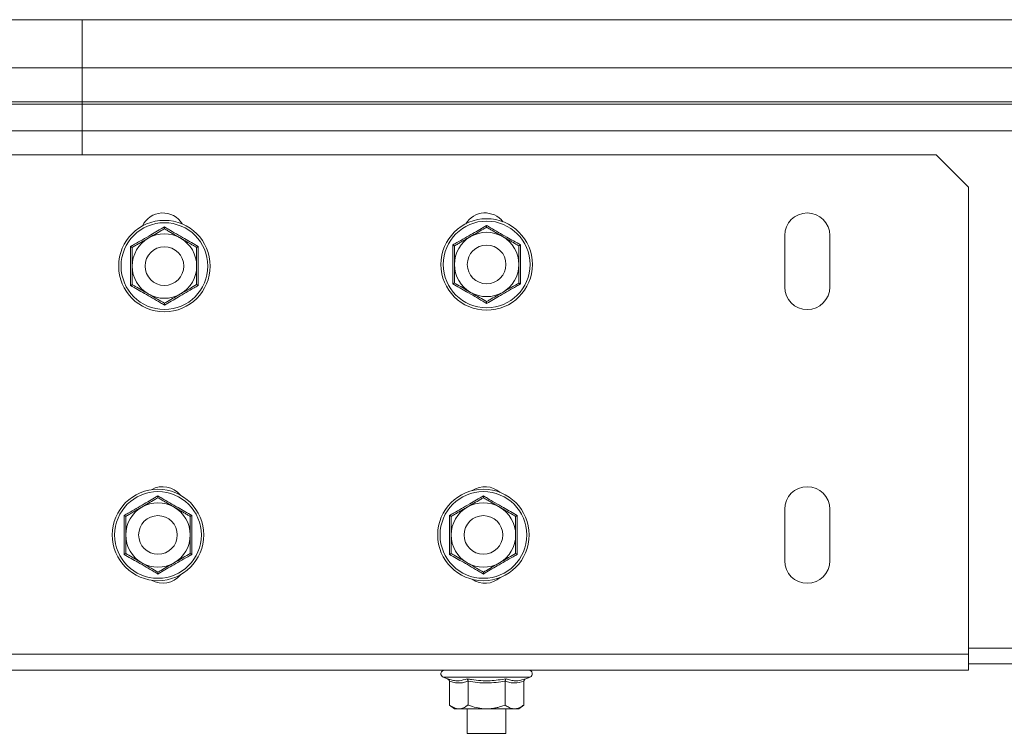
# Model space of a CAD drawing. Header units: millimetres. Extents: x -6 to 5206, y -8403 to -276.
# Tile 11 of 65: x 659 to 812, y -4863 to -4752. Entities that reach past the tile are written whole.
import ezdxf

# ---------------------------------------------------------------- set-up
doc = ezdxf.new("R2010")
doc.units = ezdxf.units.MM

msp = doc.modelspace()

# ---------------------------------------------------------------- linework, layer by layer
at = {"color": 7, "linetype": 'Continuous', "lineweight": 15}
for p, q in [((668.63, -4752.31), (121.63, -4752.31)), ((863.63, -4752.31), (668.63, -4752.31)), ((668.63, -4759.76), (668.63, -4752.31)), ((121.63, -4759.76), (668.63, -4759.76)), ((668.63, -4765.07), (668.63, -4759.76)), ((863.63, -4759.76), (668.63, -4759.76)), ((121.63, -4765.07), (668.63, -4765.07)), ((121.63, -4765.43), (668.63, -4765.43)), ((668.63, -4765.43), (668.63, -4765.07)), ((863.63, -4765.07), (668.63, -4765.07)), ((668.63, -4769.57), (668.63, -4765.43)), ((863.63, -4765.43), (668.63, -4765.43)), ((121.56, -4769.57), (668.63, -4769.57)), ((668.63, -4769.57), (668.63, -4773.31)), ((863.63, -4769.57), (668.63, -4769.57)), ((801.13, -4773.31), (511.13, -4773.31)), ((806.13, -4778.31), (801.13, -4773.31)), ((806.13, -4850.81), (806.13, -4778.31)), ((777.63, -4793.81), (777.63, -4785.81)), ((784.63, -4785.81), (784.63, -4793.81)), ((777.63, -4836.31), (777.63, -4828.31)), ((784.63, -4828.31), (784.63, -4836.31)), ((806.13, -4850.81), (506.13, -4850.81)), ((806.13, -4853.31), (806.13, -4850.81)), ((863.63, -4852.31), (806.13, -4852.31)), ((806.13, -4853.31), (506.13, -4853.31)), ((724.65, -4854.41), (725.31, -4854.65)), ((725.61, -4855.02), (725.61, -4858.71)), ((728.49, -4855.02), (728.49, -4858.71)), ((734.27, -4855.02), (734.27, -4858.71)), ((737.15, -4855.02), (737.15, -4858.71)), ((737.45, -4854.65), (738.11, -4854.41)), ((725.61, -4858.71), (726.38, -4859.31)), ((736.38, -4859.31), (737.15, -4858.71)), ((726.38, -4859.31), (727.05, -4859.31)), ((731.38, -4859.31), (727.05, -4859.31)), ((728.38, -4859.31), (728.38, -4863.11)), ((731.38, -4859.31), (735.71, -4859.31)), ((734.38, -4863.11), (734.38, -4859.31)), ((735.71, -4859.31), (736.38, -4859.31)), ((728.38, -4863.11), (734.38, -4863.11))]:
    msp.add_line(p, q, dxfattribs=at)
at = {"color": 8, "linetype": 'Continuous', "lineweight": 15}
for p, q in [((863.63, -4849.91), (806.13, -4849.91)), ((731.38, -4854.41), (724.65, -4854.41)), ((738.11, -4854.41), (731.38, -4854.41))]:
    msp.add_line(p, q, dxfattribs=at)
at = {"color": 7, "linetype": 'Continuous', "lineweight": 15}
for centre, radius in [((681.38, -4790.56), 7.1), ((681.38, -4790.56), 6.73), ((731.38, -4790.31), 7.1), ((731.38, -4790.31), 6.73), ((681.38, -4790.56), 3), ((731.38, -4790.31), 3), ((680.38, -4832.31), 7.1), ((680.38, -4832.31), 6.73), ((730.88, -4832.31), 7.1), ((730.88, -4832.31), 6.73), ((680.38, -4832.31), 3), ((730.88, -4832.31), 3)]:
    msp.add_circle(centre, radius, dxfattribs=at)
for centre, radius, start, end in [((681.13, -4785.81), 3.5, 30.8247, 155.2009), ((731.13, -4785.81), 3.5, 37.6317, 148.728), ((781.13, -4785.81), 3.5, 0, 180), ((731.38, -4790.31), 5, 60, 120), ((681.38, -4790.56), 5, 120, 180), ((681.38, -4790.56), 5, 60, 120), ((681.38, -4790.56), 5, 360, 60), ((731.38, -4790.31), 5, 120, 180), ((731.38, -4790.31), 5, 360, 60), ((681.38, -4790.56), 5, 180, 240), ((681.38, -4790.56), 5, 300, 360), ((731.38, -4790.31), 5, 180, 240), ((731.38, -4790.31), 5, 300, 360), ((781.13, -4793.81), 3.5, 180, 0), ((681.38, -4790.56), 5, 240, 300), ((731.38, -4790.31), 5, 240, 300), ((681.13, -4828.31), 3.5, 38.6796, 120.0811), ((731.13, -4828.31), 3.5, 48.3905, 124.4568), ((781.13, -4828.31), 3.5, 0, 180), ((680.38, -4832.31), 5, 120, 180), ((680.38, -4832.31), 5, 60, 120), ((680.38, -4832.31), 5, 360, 60), ((730.88, -4832.31), 5, 120, 180), ((730.88, -4832.31), 5, 60, 120), ((730.88, -4832.31), 5, 360, 60), ((680.38, -4832.31), 5, 180, 240), ((680.38, -4832.31), 5, 300, 360), ((730.88, -4832.31), 5, 180, 240), ((730.88, -4832.31), 5, 300, 360), ((680.38, -4832.31), 5, 240, 300), ((730.88, -4832.31), 5, 240, 300), ((781.13, -4836.31), 3.5, 180, 0), ((681.13, -4836.31), 3.5, 239.9191, 321.3203), ((731.13, -4836.31), 3.5, 235.5436, 311.609), ((724.85, -4853.87), 0.567, 90, 250), ((737.91, -4853.87), 0.567, 290, 90)]:
    msp.add_arc(centre, radius, start, end, dxfattribs=at)
for points, knots in [([(676.13, -4787.52), (676.23, -4787.46), (676.43, -4787.35), (677.05, -4787), (677.99, -4786.46), (679.19, -4785.77), (680.32, -4785.11), (681.03, -4784.7), (681.38, -4784.49)], [0, 0, 0, 0, 0.0589874, 0.1179912, 0.3541356, 0.5923278, 0.7955961, 1, 1, 1, 1]), ([(678.88, -4786.23), (679.22, -4786.03), (679.9, -4785.63), (680.65, -4785.2), (681.14, -4784.92), (681.3, -4784.83), (681.38, -4784.78)], [0, 0, 0, 0, 0.395463, 0.801961, 0.900945, 1, 1, 1, 1]), ([(681.38, -4784.49), (681.38, -4784.49), (681.38, -4784.53), (681.38, -4784.61), (681.38, -4784.7), (681.38, -4784.77), (681.38, -4784.78), (681.38, -4784.78)], [0, 0, 0, 0, 0.007914, 0.267535, 0.528603, 0.763816, 1, 1, 1, 1]), ([(681.38, -4784.49), (681.58, -4784.61), (682.19, -4784.97), (683.23, -4785.58), (684.79, -4786.48), (685.92, -4787.12), (686.63, -4787.52)], [0, 0, 0, 0, 0.1180186, 0.3542262, 0.5924822, 1, 1, 1, 1]), ([(681.38, -4784.78), (681.56, -4784.88), (681.91, -4785.09), (682.46, -4785.41), (683.03, -4785.74), (683.46, -4785.98), (683.75, -4786.15), (683.84, -4786.2), (683.88, -4786.23)], [0, 0, 0, 0, 0.220956, 0.442828, 0.66864, 0.896415, 0.948193, 1, 1, 1, 1]), ([(726.13, -4787.27), (726.23, -4787.21), (726.43, -4787.1), (727.05, -4786.75), (727.99, -4786.21), (729.19, -4785.52), (730.32, -4784.86), (731.03, -4784.45), (731.38, -4784.24)], [0, 0, 0, 0, 0.058987, 0.117991, 0.354136, 0.592328, 0.795596, 1, 1, 1, 1]), ([(728.88, -4785.98), (729.22, -4785.78), (729.9, -4785.38), (730.65, -4784.95), (731.14, -4784.67), (731.3, -4784.58), (731.38, -4784.53)], [0, 0, 0, 0, 0.395463, 0.801961, 0.900945, 1, 1, 1, 1]), ([(731.38, -4784.24), (731.38, -4784.24), (731.38, -4784.28), (731.38, -4784.36), (731.38, -4784.45), (731.38, -4784.52), (731.38, -4784.53), (731.38, -4784.53)], [0, 0, 0, 0, 0.007914, 0.267535, 0.528603, 0.763816, 1, 1, 1, 1]), ([(731.38, -4784.24), (731.58, -4784.36), (732.19, -4784.72), (733.23, -4785.33), (734.79, -4786.23), (735.92, -4786.87), (736.63, -4787.27)], [0, 0, 0, 0, 0.1180186, 0.3542262, 0.5924822, 1, 1, 1, 1]), ([(731.38, -4784.53), (731.56, -4784.63), (731.91, -4784.84), (732.46, -4785.16), (733.03, -4785.49), (733.46, -4785.73), (733.75, -4785.9), (733.84, -4785.95), (733.88, -4785.98)], [0, 0, 0, 0, 0.220956, 0.442828, 0.66864, 0.896415, 0.948193, 1, 1, 1, 1]), ([(676.38, -4787.67), (676.56, -4787.57), (676.91, -4787.36), (677.46, -4787.04), (678.03, -4786.71), (678.46, -4786.47), (678.75, -4786.3), (678.84, -4786.25), (678.88, -4786.23)], [0, 0, 0, 0, 0.220956, 0.442828, 0.66864, 0.896415, 0.948193, 1, 1, 1, 1]), ([(683.88, -4786.23), (684.05, -4786.32), (684.39, -4786.52), (684.9, -4786.81), (685.4, -4787.1), (685.82, -4787.34), (686.14, -4787.53), (686.3, -4787.62), (686.38, -4787.67)], [0, 0, 0, 0, 0.197022, 0.395591, 0.598294, 0.802087, 0.901008, 1, 1, 1, 1]), ([(726.38, -4787.42), (726.56, -4787.32), (726.91, -4787.11), (727.46, -4786.79), (728.03, -4786.46), (728.46, -4786.22), (728.75, -4786.05), (728.84, -4786), (728.88, -4785.98)], [0, 0, 0, 0, 0.220956, 0.442828, 0.66864, 0.896415, 0.948193, 1, 1, 1, 1]), ([(733.88, -4785.98), (734.05, -4786.07), (734.39, -4786.27), (734.9, -4786.56), (735.4, -4786.85), (735.82, -4787.09), (736.14, -4787.28), (736.3, -4787.37), (736.38, -4787.42)], [0, 0, 0, 0, 0.197022, 0.395591, 0.598294, 0.802087, 0.901008, 1, 1, 1, 1]), ([(676.13, -4787.52), (676.13, -4787.52), (676.16, -4787.54), (676.23, -4787.58), (676.31, -4787.63), (676.37, -4787.66), (676.38, -4787.67), (676.38, -4787.67)], [0, 0, 0, 0, 0.007914, 0.267535, 0.528603, 0.763816, 1, 1, 1, 1]), ([(676.13, -4793.59), (676.13, -4793.47), (676.13, -4793.23), (676.14, -4792.52), (676.14, -4791.44), (676.14, -4790.06), (676.14, -4788.75), (676.13, -4787.93), (676.13, -4787.52)], [0, 0, 0, 0, 0.0589874, 0.1179912, 0.3541356, 0.5923278, 0.7955961, 1, 1, 1, 1]), ([(676.38, -4790.56), (676.38, -4790.41), (676.38, -4789.46), (676.38, -4788.48), (676.38, -4787.7), (676.38, -4787.67)], [0, 0, 0, 0, 0.1484857, 0.9655712, 1, 1, 1, 1]), ([(686.38, -4787.67), (686.38, -4787.67), (686.39, -4787.66), (686.45, -4787.63), (686.53, -4787.58), (686.6, -4787.54), (686.63, -4787.52), (686.63, -4787.52)], [0, 0, 0, 0, 0.236184, 0.471397, 0.732465, 0.992086, 1, 1, 1, 1]), ([(686.38, -4790.56), (686.38, -4790.41), (686.38, -4789.86), (686.38, -4788.92), (686.38, -4788.11), (686.38, -4787.7), (686.38, -4787.67)], [0, 0, 0, 0, 0.148154, 0.552, 0.965648, 1, 1, 1, 1]), ([(686.63, -4787.52), (686.63, -4787.76), (686.62, -4788.47), (686.62, -4789.67), (686.62, -4791.47), (686.63, -4792.77), (686.63, -4793.59)], [0, 0, 0, 0, 0.1180186, 0.3542262, 0.5924822, 1, 1, 1, 1]), ([(726.13, -4787.27), (726.13, -4787.27), (726.16, -4787.29), (726.23, -4787.33), (726.31, -4787.38), (726.37, -4787.41), (726.38, -4787.42), (726.38, -4787.42)], [0, 0, 0, 0, 0.007914, 0.267535, 0.528603, 0.763816, 1, 1, 1, 1]), ([(726.13, -4793.34), (726.13, -4793.22), (726.13, -4792.98), (726.14, -4792.27), (726.14, -4791.19), (726.14, -4789.81), (726.14, -4788.5), (726.13, -4787.68), (726.13, -4787.27)], [0, 0, 0, 0, 0.058987, 0.117991, 0.354136, 0.592328, 0.795596, 1, 1, 1, 1]), ([(726.38, -4790.31), (726.38, -4790.16), (726.38, -4789.21), (726.38, -4788.23), (726.38, -4787.45), (726.38, -4787.42)], [0, 0, 0, 0, 0.1484857, 0.9655712, 1, 1, 1, 1]), ([(736.38, -4787.42), (736.38, -4787.42), (736.39, -4787.41), (736.45, -4787.38), (736.53, -4787.33), (736.6, -4787.29), (736.63, -4787.27), (736.63, -4787.27)], [0, 0, 0, 0, 0.236184, 0.471397, 0.732465, 0.992086, 1, 1, 1, 1]), ([(736.38, -4790.31), (736.38, -4790.16), (736.38, -4789.61), (736.38, -4788.67), (736.38, -4787.86), (736.38, -4787.45), (736.38, -4787.42)], [0, 0, 0, 0, 0.148154, 0.552, 0.965648, 1, 1, 1, 1]), ([(736.63, -4787.27), (736.63, -4787.51), (736.62, -4788.22), (736.62, -4789.42), (736.62, -4791.22), (736.63, -4792.52), (736.63, -4793.34)], [0, 0, 0, 0, 0.1180186, 0.3542262, 0.5924822, 1, 1, 1, 1]), ([(676.38, -4793.44), (676.38, -4793.32), (676.38, -4793.08), (676.38, -4792.49), (676.38, -4791.65), (676.38, -4790.92), (676.38, -4790.56)], [0, 0, 0, 0, 0.131287, 0.262739, 0.627508, 1, 1, 1, 1]), ([(686.38, -4793.44), (686.38, -4793.32), (686.38, -4793.08), (686.38, -4792.66), (686.38, -4792.19), (686.38, -4791.65), (686.38, -4791.11), (686.38, -4790.74), (686.38, -4790.56)], [0, 0, 0, 0, 0.1312184, 0.2626018, 0.4446104, 0.6273818, 0.8130643, 1, 1, 1, 1]), ([(726.38, -4793.19), (726.38, -4793.07), (726.38, -4792.83), (726.38, -4792.24), (726.38, -4791.4), (726.38, -4790.67), (726.38, -4790.31)], [0, 0, 0, 0, 0.131287, 0.262739, 0.627508, 1, 1, 1, 1]), ([(736.38, -4793.19), (736.38, -4793.07), (736.38, -4792.83), (736.38, -4792.41), (736.38, -4791.94), (736.38, -4791.4), (736.38, -4790.86), (736.38, -4790.49), (736.38, -4790.31)], [0, 0, 0, 0, 0.1312184, 0.2626018, 0.4446104, 0.6273818, 0.8130643, 1, 1, 1, 1]), ([(676.13, -4793.59), (676.13, -4793.59), (676.16, -4793.57), (676.23, -4793.53), (676.31, -4793.48), (676.37, -4793.45), (676.38, -4793.44), (676.38, -4793.44)], [0, 0, 0, 0, 0.007914, 0.267535, 0.528603, 0.763816, 1, 1, 1, 1]), ([(681.38, -4796.62), (681.28, -4796.56), (681.07, -4796.44), (680.46, -4796.08), (679.53, -4795.53), (678.33, -4794.84), (677.2, -4794.19), (676.48, -4793.79), (676.13, -4793.59)], [0, 0, 0, 0, 0.058987, 0.117991, 0.354136, 0.592328, 0.795596, 1, 1, 1, 1]), ([(678.88, -4794.89), (678.54, -4794.69), (677.85, -4794.29), (677.11, -4793.86), (676.62, -4793.58), (676.46, -4793.49), (676.38, -4793.44)], [0, 0, 0, 0, 0.3954634, 0.8019609, 0.9009447, 1, 1, 1, 1]), ([(686.63, -4793.59), (686.43, -4793.7), (685.81, -4794.05), (684.77, -4794.65), (683.21, -4795.54), (682.09, -4796.2), (681.38, -4796.62)], [0, 0, 0, 0, 0.118019, 0.354226, 0.592482, 1, 1, 1, 1]), ([(686.38, -4793.44), (686.02, -4793.65), (685.3, -4794.07), (684.44, -4794.56), (683.97, -4794.83), (683.88, -4794.89)], [0, 0, 0, 0, 0.442922, 0.896343, 1, 1, 1, 1]), ([(686.38, -4793.44), (686.38, -4793.44), (686.39, -4793.45), (686.45, -4793.48), (686.53, -4793.53), (686.6, -4793.57), (686.63, -4793.59), (686.63, -4793.59)], [0, 0, 0, 0, 0.236184, 0.471397, 0.732465, 0.992086, 1, 1, 1, 1]), ([(726.13, -4793.34), (726.13, -4793.34), (726.16, -4793.32), (726.23, -4793.28), (726.31, -4793.23), (726.37, -4793.2), (726.38, -4793.19), (726.38, -4793.19)], [0, 0, 0, 0, 0.007914, 0.267535, 0.528603, 0.763816, 1, 1, 1, 1]), ([(731.38, -4796.37), (731.28, -4796.31), (731.07, -4796.19), (730.46, -4795.83), (729.53, -4795.28), (728.33, -4794.59), (727.2, -4793.94), (726.48, -4793.54), (726.13, -4793.34)], [0, 0, 0, 0, 0.058987, 0.117991, 0.354136, 0.592328, 0.795596, 1, 1, 1, 1]), ([(728.88, -4794.64), (728.54, -4794.44), (727.85, -4794.04), (727.11, -4793.61), (726.62, -4793.33), (726.46, -4793.24), (726.38, -4793.19)], [0, 0, 0, 0, 0.3954634, 0.8019609, 0.9009447, 1, 1, 1, 1]), ([(736.63, -4793.34), (736.43, -4793.45), (735.81, -4793.8), (734.77, -4794.4), (733.21, -4795.29), (732.09, -4795.95), (731.38, -4796.37)], [0, 0, 0, 0, 0.1180186, 0.3542262, 0.5924822, 1, 1, 1, 1]), ([(736.38, -4793.19), (736.02, -4793.4), (735.3, -4793.82), (734.44, -4794.31), (733.97, -4794.58), (733.88, -4794.64)], [0, 0, 0, 0, 0.4429219, 0.8963431, 1, 1, 1, 1]), ([(736.38, -4793.19), (736.38, -4793.19), (736.39, -4793.2), (736.45, -4793.23), (736.53, -4793.28), (736.6, -4793.32), (736.63, -4793.34), (736.63, -4793.34)], [0, 0, 0, 0, 0.236184, 0.471397, 0.732465, 0.992086, 1, 1, 1, 1]), ([(681.38, -4796.33), (681.02, -4796.12), (680.3, -4795.7), (679.44, -4795.21), (678.97, -4794.94), (678.88, -4794.89)], [0, 0, 0, 0, 0.442922, 0.896343, 1, 1, 1, 1]), ([(683.88, -4794.89), (683.54, -4795.08), (682.85, -4795.48), (682.02, -4795.96), (681.54, -4796.24), (681.38, -4796.33)], [0, 0, 0, 0, 0.39547, 0.801975, 1, 1, 1, 1]), ([(731.38, -4796.08), (731.02, -4795.87), (730.3, -4795.45), (729.44, -4794.96), (728.97, -4794.69), (728.88, -4794.64)], [0, 0, 0, 0, 0.442922, 0.896343, 1, 1, 1, 1]), ([(733.88, -4794.64), (733.54, -4794.83), (732.85, -4795.23), (732.02, -4795.71), (731.54, -4795.99), (731.38, -4796.08)], [0, 0, 0, 0, 0.39547, 0.801975, 1, 1, 1, 1]), ([(681.38, -4796.33), (681.38, -4796.33), (681.38, -4796.34), (681.38, -4796.41), (681.38, -4796.5), (681.38, -4796.58), (681.38, -4796.62), (681.38, -4796.62)], [0, 0, 0, 0, 0.236184, 0.471397, 0.732465, 0.992086, 1, 1, 1, 1]), ([(731.38, -4796.08), (731.38, -4796.08), (731.38, -4796.09), (731.38, -4796.16), (731.38, -4796.25), (731.38, -4796.33), (731.38, -4796.37), (731.38, -4796.37)], [0, 0, 0, 0, 0.236184, 0.471397, 0.732465, 0.992086, 1, 1, 1, 1]), ([(675.13, -4829.27), (675.23, -4829.21), (675.43, -4829.1), (676.05, -4828.75), (676.99, -4828.21), (678.19, -4827.52), (679.32, -4826.86), (680.03, -4826.45), (680.38, -4826.24)], [0, 0, 0, 0, 0.058987, 0.117991, 0.354136, 0.592328, 0.795596, 1, 1, 1, 1]), ([(677.88, -4827.98), (678.22, -4827.78), (678.9, -4827.38), (679.65, -4826.95), (680.14, -4826.67), (680.3, -4826.58), (680.38, -4826.53)], [0, 0, 0, 0, 0.395463, 0.801961, 0.900945, 1, 1, 1, 1]), ([(680.38, -4826.24), (680.38, -4826.24), (680.38, -4826.28), (680.38, -4826.36), (680.38, -4826.45), (680.38, -4826.52), (680.38, -4826.53), (680.38, -4826.53)], [0, 0, 0, 0, 0.007914, 0.267535, 0.528603, 0.763816, 1, 1, 1, 1]), ([(680.38, -4826.24), (680.58, -4826.36), (681.19, -4826.72), (682.23, -4827.33), (683.79, -4828.23), (684.92, -4828.87), (685.63, -4829.27)], [0, 0, 0, 0, 0.1180186, 0.3542262, 0.5924822, 1, 1, 1, 1]), ([(680.38, -4826.53), (680.56, -4826.63), (680.91, -4826.84), (681.46, -4827.16), (682.03, -4827.49), (682.46, -4827.73), (682.75, -4827.9), (682.84, -4827.95), (682.88, -4827.98)], [0, 0, 0, 0, 0.220956, 0.442828, 0.66864, 0.896415, 0.948193, 1, 1, 1, 1]), ([(725.63, -4829.27), (725.73, -4829.21), (725.93, -4829.1), (726.55, -4828.75), (727.49, -4828.21), (728.69, -4827.52), (729.82, -4826.86), (730.53, -4826.45), (730.88, -4826.24)], [0, 0, 0, 0, 0.058987, 0.117991, 0.354136, 0.592328, 0.795596, 1, 1, 1, 1]), ([(728.38, -4827.98), (728.72, -4827.78), (729.4, -4827.38), (730.15, -4826.95), (730.64, -4826.67), (730.8, -4826.58), (730.88, -4826.53)], [0, 0, 0, 0, 0.395463, 0.801961, 0.900945, 1, 1, 1, 1]), ([(730.88, -4826.24), (730.88, -4826.24), (730.88, -4826.28), (730.88, -4826.36), (730.88, -4826.45), (730.88, -4826.52), (730.88, -4826.53), (730.88, -4826.53)], [0, 0, 0, 0, 0.007914, 0.267535, 0.528603, 0.763816, 1, 1, 1, 1]), ([(730.88, -4826.24), (731.08, -4826.36), (731.69, -4826.72), (732.73, -4827.33), (734.29, -4828.23), (735.42, -4828.87), (736.13, -4829.27)], [0, 0, 0, 0, 0.1180186, 0.3542262, 0.5924822, 1, 1, 1, 1]), ([(730.88, -4826.53), (731.06, -4826.63), (731.41, -4826.84), (731.96, -4827.16), (732.53, -4827.49), (732.96, -4827.73), (733.25, -4827.9), (733.34, -4827.95), (733.38, -4827.98)], [0, 0, 0, 0, 0.220956, 0.442828, 0.66864, 0.896415, 0.948193, 1, 1, 1, 1]), ([(675.38, -4829.42), (675.56, -4829.32), (675.91, -4829.11), (676.46, -4828.79), (677.03, -4828.46), (677.46, -4828.22), (677.75, -4828.05), (677.84, -4828), (677.88, -4827.98)], [0, 0, 0, 0, 0.220956, 0.442828, 0.66864, 0.896415, 0.948193, 1, 1, 1, 1]), ([(682.88, -4827.98), (683.05, -4828.07), (683.39, -4828.27), (683.9, -4828.56), (684.4, -4828.85), (684.82, -4829.09), (685.14, -4829.28), (685.3, -4829.37), (685.38, -4829.42)], [0, 0, 0, 0, 0.197022, 0.395591, 0.598294, 0.802087, 0.901008, 1, 1, 1, 1]), ([(725.88, -4829.42), (726.06, -4829.32), (726.41, -4829.11), (726.96, -4828.79), (727.53, -4828.46), (727.96, -4828.22), (728.25, -4828.05), (728.34, -4828), (728.38, -4827.98)], [0, 0, 0, 0, 0.220956, 0.442828, 0.66864, 0.896415, 0.948193, 1, 1, 1, 1]), ([(733.38, -4827.98), (733.55, -4828.07), (733.89, -4828.27), (734.4, -4828.56), (734.9, -4828.85), (735.32, -4829.09), (735.64, -4829.28), (735.8, -4829.37), (735.88, -4829.42)], [0, 0, 0, 0, 0.197022, 0.395591, 0.598294, 0.802087, 0.901008, 1, 1, 1, 1]), ([(675.13, -4829.27), (675.13, -4829.27), (675.16, -4829.29), (675.23, -4829.33), (675.31, -4829.38), (675.37, -4829.41), (675.38, -4829.42), (675.38, -4829.42)], [0, 0, 0, 0, 0.007914, 0.267535, 0.528603, 0.763816, 1, 1, 1, 1]), ([(675.13, -4835.34), (675.13, -4835.22), (675.13, -4834.98), (675.14, -4834.27), (675.14, -4833.19), (675.14, -4831.81), (675.14, -4830.5), (675.13, -4829.68), (675.13, -4829.27)], [0, 0, 0, 0, 0.058987, 0.117991, 0.354136, 0.592328, 0.795596, 1, 1, 1, 1]), ([(675.38, -4832.31), (675.38, -4832.16), (675.38, -4831.21), (675.38, -4830.23), (675.38, -4829.45), (675.38, -4829.42)], [0, 0, 0, 0, 0.1484857, 0.9655712, 1, 1, 1, 1]), ([(685.38, -4829.42), (685.38, -4829.42), (685.39, -4829.41), (685.45, -4829.38), (685.53, -4829.33), (685.6, -4829.29), (685.63, -4829.27), (685.63, -4829.27)], [0, 0, 0, 0, 0.236184, 0.471397, 0.732465, 0.992086, 1, 1, 1, 1]), ([(685.38, -4832.31), (685.38, -4832.16), (685.38, -4831.61), (685.38, -4830.67), (685.38, -4829.86), (685.38, -4829.45), (685.38, -4829.42)], [0, 0, 0, 0, 0.148154, 0.552, 0.965648, 1, 1, 1, 1]), ([(685.63, -4829.27), (685.63, -4829.51), (685.62, -4830.22), (685.62, -4831.42), (685.62, -4833.22), (685.63, -4834.52), (685.63, -4835.34)], [0, 0, 0, 0, 0.118019, 0.354226, 0.592482, 1, 1, 1, 1]), ([(725.63, -4829.27), (725.63, -4829.27), (725.66, -4829.29), (725.73, -4829.33), (725.81, -4829.38), (725.87, -4829.41), (725.88, -4829.42), (725.88, -4829.42)], [0, 0, 0, 0, 0.007914, 0.267535, 0.528603, 0.763816, 1, 1, 1, 1]), ([(725.63, -4835.34), (725.63, -4835.22), (725.63, -4834.98), (725.64, -4834.27), (725.64, -4833.19), (725.64, -4831.81), (725.64, -4830.5), (725.63, -4829.68), (725.63, -4829.27)], [0, 0, 0, 0, 0.058987, 0.117991, 0.354136, 0.592328, 0.795596, 1, 1, 1, 1]), ([(725.88, -4832.31), (725.88, -4832.16), (725.88, -4831.21), (725.88, -4830.23), (725.88, -4829.45), (725.88, -4829.42)], [0, 0, 0, 0, 0.1484857, 0.9655712, 1, 1, 1, 1]), ([(735.88, -4829.42), (735.88, -4829.42), (735.89, -4829.41), (735.95, -4829.38), (736.03, -4829.33), (736.1, -4829.29), (736.13, -4829.27), (736.13, -4829.27)], [0, 0, 0, 0, 0.236184, 0.471397, 0.732465, 0.992086, 1, 1, 1, 1]), ([(735.88, -4832.31), (735.88, -4832.16), (735.88, -4831.61), (735.88, -4830.67), (735.88, -4829.86), (735.88, -4829.45), (735.88, -4829.42)], [0, 0, 0, 0, 0.148154, 0.552, 0.965648, 1, 1, 1, 1]), ([(736.13, -4829.27), (736.13, -4829.51), (736.12, -4830.22), (736.12, -4831.42), (736.12, -4833.22), (736.13, -4834.52), (736.13, -4835.34)], [0, 0, 0, 0, 0.118019, 0.354226, 0.592482, 1, 1, 1, 1]), ([(675.38, -4835.19), (675.38, -4835.07), (675.38, -4834.83), (675.38, -4834.24), (675.38, -4833.4), (675.38, -4832.67), (675.38, -4832.31)], [0, 0, 0, 0, 0.131287, 0.262739, 0.627508, 1, 1, 1, 1]), ([(685.38, -4835.19), (685.38, -4835.07), (685.38, -4834.83), (685.38, -4834.41), (685.38, -4833.94), (685.38, -4833.4), (685.38, -4832.86), (685.38, -4832.49), (685.38, -4832.31)], [0, 0, 0, 0, 0.131218, 0.262602, 0.44461, 0.627382, 0.813064, 1, 1, 1, 1]), ([(725.88, -4835.19), (725.88, -4835.07), (725.88, -4834.83), (725.88, -4834.24), (725.88, -4833.4), (725.88, -4832.67), (725.88, -4832.31)], [0, 0, 0, 0, 0.131287, 0.262739, 0.627508, 1, 1, 1, 1]), ([(735.88, -4835.19), (735.88, -4835.07), (735.88, -4834.83), (735.88, -4834.41), (735.88, -4833.94), (735.88, -4833.4), (735.88, -4832.86), (735.88, -4832.49), (735.88, -4832.31)], [0, 0, 0, 0, 0.131218, 0.262602, 0.44461, 0.627382, 0.813064, 1, 1, 1, 1]), ([(675.13, -4835.34), (675.13, -4835.34), (675.16, -4835.32), (675.23, -4835.28), (675.31, -4835.23), (675.37, -4835.2), (675.38, -4835.19), (675.38, -4835.19)], [0, 0, 0, 0, 0.007914, 0.267535, 0.528603, 0.763816, 1, 1, 1, 1]), ([(680.38, -4838.37), (680.28, -4838.31), (680.07, -4838.19), (679.46, -4837.83), (678.53, -4837.28), (677.33, -4836.59), (676.2, -4835.94), (675.48, -4835.54), (675.13, -4835.34)], [0, 0, 0, 0, 0.058987, 0.117991, 0.354136, 0.592328, 0.795596, 1, 1, 1, 1]), ([(677.88, -4836.64), (677.54, -4836.44), (676.85, -4836.04), (676.11, -4835.61), (675.62, -4835.33), (675.46, -4835.24), (675.38, -4835.19)], [0, 0, 0, 0, 0.395463, 0.801961, 0.900945, 1, 1, 1, 1]), ([(685.63, -4835.34), (685.43, -4835.45), (684.81, -4835.8), (683.77, -4836.4), (682.21, -4837.29), (681.09, -4837.95), (680.38, -4838.37)], [0, 0, 0, 0, 0.118019, 0.354226, 0.592482, 1, 1, 1, 1]), ([(685.38, -4835.19), (685.02, -4835.4), (684.3, -4835.82), (683.44, -4836.31), (682.97, -4836.58), (682.88, -4836.64)], [0, 0, 0, 0, 0.4429219, 0.8963431, 1, 1, 1, 1]), ([(685.38, -4835.19), (685.38, -4835.19), (685.39, -4835.2), (685.45, -4835.23), (685.53, -4835.28), (685.6, -4835.32), (685.63, -4835.34), (685.63, -4835.34)], [0, 0, 0, 0, 0.236184, 0.471397, 0.732465, 0.992086, 1, 1, 1, 1]), ([(725.63, -4835.34), (725.63, -4835.34), (725.66, -4835.32), (725.73, -4835.28), (725.81, -4835.23), (725.87, -4835.2), (725.88, -4835.19), (725.88, -4835.19)], [0, 0, 0, 0, 0.007914, 0.267535, 0.528603, 0.763816, 1, 1, 1, 1]), ([(730.88, -4838.37), (730.78, -4838.31), (730.57, -4838.19), (729.96, -4837.83), (729.03, -4837.28), (727.83, -4836.59), (726.7, -4835.94), (725.98, -4835.54), (725.63, -4835.34)], [0, 0, 0, 0, 0.058987, 0.117991, 0.354136, 0.592328, 0.795596, 1, 1, 1, 1]), ([(728.38, -4836.64), (728.04, -4836.44), (727.35, -4836.04), (726.61, -4835.61), (726.12, -4835.33), (725.96, -4835.24), (725.88, -4835.19)], [0, 0, 0, 0, 0.395463, 0.801961, 0.900945, 1, 1, 1, 1]), ([(736.13, -4835.34), (735.93, -4835.45), (735.31, -4835.8), (734.27, -4836.4), (732.71, -4837.29), (731.59, -4837.95), (730.88, -4838.37)], [0, 0, 0, 0, 0.118019, 0.354226, 0.592482, 1, 1, 1, 1]), ([(735.88, -4835.19), (735.52, -4835.4), (734.8, -4835.82), (733.94, -4836.31), (733.47, -4836.58), (733.38, -4836.64)], [0, 0, 0, 0, 0.4429219, 0.8963431, 1, 1, 1, 1]), ([(735.88, -4835.19), (735.88, -4835.19), (735.89, -4835.2), (735.95, -4835.23), (736.03, -4835.28), (736.1, -4835.32), (736.13, -4835.34), (736.13, -4835.34)], [0, 0, 0, 0, 0.236184, 0.471397, 0.732465, 0.992086, 1, 1, 1, 1]), ([(680.38, -4838.08), (680.02, -4837.87), (679.3, -4837.45), (678.44, -4836.96), (677.97, -4836.69), (677.88, -4836.64)], [0, 0, 0, 0, 0.442922, 0.896343, 1, 1, 1, 1]), ([(682.88, -4836.64), (682.54, -4836.83), (681.85, -4837.23), (681.02, -4837.71), (680.54, -4837.99), (680.38, -4838.08)], [0, 0, 0, 0, 0.39547, 0.801975, 1, 1, 1, 1]), ([(730.88, -4838.08), (730.52, -4837.87), (729.8, -4837.45), (728.94, -4836.96), (728.47, -4836.69), (728.38, -4836.64)], [0, 0, 0, 0, 0.442922, 0.896343, 1, 1, 1, 1]), ([(733.38, -4836.64), (733.04, -4836.83), (732.35, -4837.23), (731.52, -4837.71), (731.04, -4837.99), (730.88, -4838.08)], [0, 0, 0, 0, 0.39547, 0.801975, 1, 1, 1, 1]), ([(680.38, -4838.08), (680.38, -4838.08), (680.38, -4838.09), (680.38, -4838.16), (680.38, -4838.25), (680.38, -4838.33), (680.38, -4838.37), (680.38, -4838.37)], [0, 0, 0, 0, 0.236184, 0.471397, 0.732465, 0.992086, 1, 1, 1, 1]), ([(730.88, -4838.08), (730.88, -4838.08), (730.88, -4838.09), (730.88, -4838.16), (730.88, -4838.25), (730.88, -4838.33), (730.88, -4838.37), (730.88, -4838.37)], [0, 0, 0, 0, 0.236184, 0.471397, 0.732465, 0.992086, 1, 1, 1, 1]), ([(725.31, -4854.65), (725.43, -4854.69), (725.79, -4854.81), (726.4, -4854.94), (727.3, -4854.97), (727.94, -4854.77), (728.35, -4854.65)], [0, 0, 0, 0, 0.1180186, 0.3542262, 0.5924822, 1, 1, 1, 1]), ([(725.31, -4854.65), (725.31, -4854.65), (725.36, -4854.66), (725.44, -4854.7), (725.53, -4854.79), (725.59, -4854.9), (725.6, -4854.98), (725.61, -4855.02)], [0, 0, 0, 0, 0.007914, 0.267535, 0.528603, 0.763816, 1, 1, 1, 1]), ([(728.49, -4855.02), (728.26, -4855.09), (727.79, -4855.24), (727.07, -4855.31), (726.34, -4855.24), (725.85, -4855.1), (725.61, -4855.02)], [0, 0, 0, 0, 0.245251, 0.49213, 0.745021, 1, 1, 1, 1]), ([(728.35, -4854.65), (728.58, -4854.69), (729.29, -4854.81), (730.49, -4854.94), (732.29, -4854.97), (733.59, -4854.77), (734.41, -4854.65)], [0, 0, 0, 0, 0.118019, 0.354226, 0.592482, 1, 1, 1, 1]), ([(728.49, -4855.02), (728.49, -4854.98), (728.49, -4854.9), (728.45, -4854.79), (728.41, -4854.7), (728.37, -4854.66), (728.35, -4854.65), (728.35, -4854.65)], [0, 0, 0, 0, 0.236184, 0.471397, 0.732465, 0.992086, 1, 1, 1, 1]), ([(734.27, -4855.02), (733.32, -4855.15), (731.89, -4855.34), (729.95, -4855.24), (728.98, -4855.09), (728.49, -4855.02)], [0, 0, 0, 0, 0.491906, 0.744908, 1, 1, 1, 1]), ([(734.27, -4855.02), (734.27, -4854.98), (734.27, -4854.9), (734.3, -4854.79), (734.35, -4854.7), (734.39, -4854.66), (734.41, -4854.65), (734.41, -4854.65)], [0, 0, 0, 0, 0.236184, 0.471397, 0.732465, 0.992086, 1, 1, 1, 1]), ([(737.15, -4855.02), (736.68, -4855.15), (735.96, -4855.34), (735, -4855.24), (734.51, -4855.09), (734.27, -4855.02)], [0, 0, 0, 0, 0.491906, 0.744908, 1, 1, 1, 1]), ([(734.41, -4854.65), (734.53, -4854.69), (734.88, -4854.81), (735.47, -4854.94), (736.37, -4854.97), (737.03, -4854.77), (737.45, -4854.65)], [0, 0, 0, 0, 0.118019, 0.354226, 0.592482, 1, 1, 1, 1]), ([(737.15, -4855.02), (737.16, -4854.98), (737.17, -4854.9), (737.23, -4854.79), (737.32, -4854.7), (737.4, -4854.66), (737.44, -4854.65), (737.45, -4854.65)], [0, 0, 0, 0, 0.236184, 0.471397, 0.732465, 0.992086, 1, 1, 1, 1]), ([(725.61, -4858.71), (725.71, -4858.78), (725.91, -4858.93), (726.23, -4859.11), (726.56, -4859.24), (726.81, -4859.29), (726.97, -4859.3), (727.02, -4859.3), (727.05, -4859.31)], [0, 0, 0, 0, 0.220956, 0.442828, 0.66864, 0.896415, 0.948193, 1, 1, 1, 1]), ([(727.05, -4859.31), (727.15, -4859.3), (727.34, -4859.29), (727.64, -4859.21), (727.93, -4859.08), (728.17, -4858.94), (728.36, -4858.81), (728.45, -4858.74), (728.49, -4858.71)], [0, 0, 0, 0, 0.197022, 0.395591, 0.598294, 0.802087, 0.901008, 1, 1, 1, 1]), ([(731.38, -4859.31), (731.23, -4859.3), (730.69, -4859.29), (729.74, -4859.13), (728.94, -4858.88), (728.52, -4858.72), (728.49, -4858.71)], [0, 0, 0, 0, 0.148154, 0.552, 0.965648, 1, 1, 1, 1]), ([(734.27, -4858.71), (734.14, -4858.75), (733.9, -4858.84), (733.48, -4858.98), (733.01, -4859.11), (732.48, -4859.22), (731.93, -4859.29), (731.56, -4859.3), (731.38, -4859.31)], [0, 0, 0, 0, 0.131218, 0.262602, 0.44461, 0.627382, 0.813064, 1, 1, 1, 1]), ([(734.27, -4858.71), (734.47, -4858.85), (734.89, -4859.15), (735.38, -4859.3), (735.66, -4859.3), (735.71, -4859.31)], [0, 0, 0, 0, 0.4429219, 0.8963431, 1, 1, 1, 1]), ([(735.71, -4859.31), (735.91, -4859.28), (736.3, -4859.24), (736.78, -4858.98), (737.06, -4858.77), (737.15, -4858.71)], [0, 0, 0, 0, 0.39547, 0.801975, 1, 1, 1, 1])]:
    msp.add_open_spline(points, degree=3, knots=knots, dxfattribs=at)

doc.saveas('drawing.dxf')
